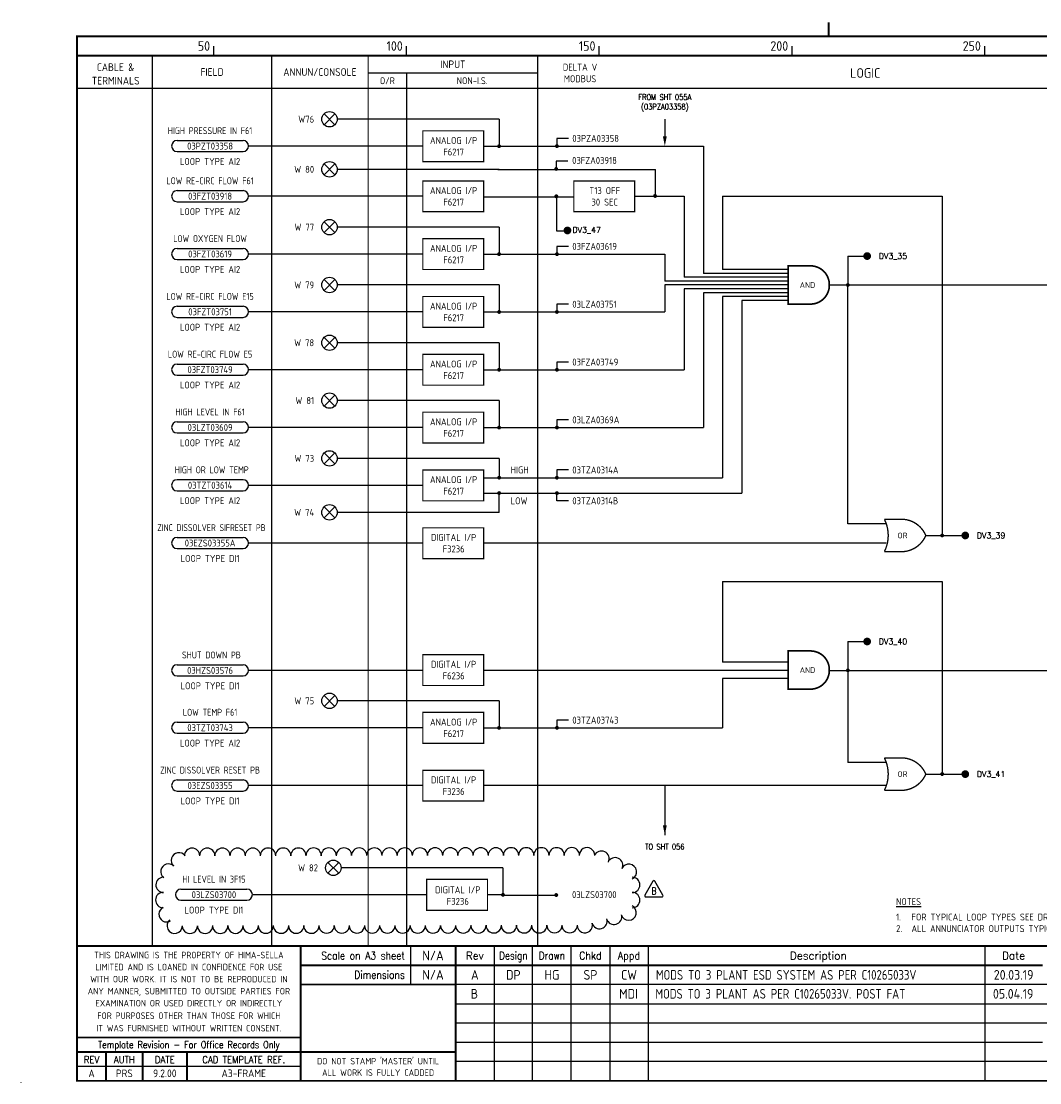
# Model space of a CAD drawing. Extents: x 0 to 408, y 0 to 275.
# Tile 1 of 2: x 0 to 264, y 0 to 275. Entities that reach past the tile are written whole.
import ezdxf
from ezdxf.enums import TextEntityAlignment as Align

# ---------------------------------------------------------------- set-up
doc = ezdxf.new("R2010")
doc.units = 0
doc.header["$LTSCALE"] = 0.25
doc.header["$MEASUREMENT"] = 0
doc.linetypes.add('HIDDEN', pattern=[0.375, 0.25, -0.125])
doc.layers.get('0').update_dxf_attribs({"color": 41, "linetype": 'CONTINUOUS'})
for name, color, linetype in [('00-DRG_FRAME', 3, 'CONTINUOUS'), ('01-DRAW', 7, 'CONTINUOUS'), ('02-TEXT', 2, 'CONTINUOUS'), ('052', 7, 'CONTINUOUS'), ('055', 7, 'CONTINUOUS'), ('055-TEXT', 2, 'CONTINUOUS')]:
    doc.layers.add(name, color=color, linetype=linetype)
doc.styles.add('ISO', font='iso.shx')
doc.styles.add('ROMAND', font='ROMAND')
doc.styles.add('ROMANS', font='romans.shx')

# ---------------------------------------------------------------- blocks, each defined once
blk = doc.blocks.new('A3-CONTRACT')
at = {"style": 'ISO'}
for tag, height, p in [('SCALE', 2.5, (106.86, 31.75)), ('DIMS', 2.5, (106.86, 26.75)), ('CONTRACT', 5, (342, 3)), ('CAD-REF', 2.5, (282, 1.75))]:
    blk.add_attdef(tag, text='', height=height, dxfattribs=at).set_placement(p, align=Align.CENTER)
for tag, p in [('TITLE_2', (303.75, 16.75)), ('TITLE_3', (303.5, 11.75))]:
    blk.add_attdef(tag, p, '', height=2.5, dxfattribs=at)
blk = doc.blocks.new('A3-REVA')
at = {"style": 'ISO'}
for tag, p in [('DESIGNED', (292, 31.75)), ('A', (117.7, 26.75)), ('DES', (127.7, 26.75)), ('DRN', (137.7, 26.75)), ('CHKD', (147.7, 26.75)), ('APPD', (157.7, 26.75)), ('DATE', (258, 26.75)), ('DRAWN', (292, 26.75)), ('CHECKED', (292, 21.75)), ('APPD', (292, 16.75)), ('DATE', (292, 11.75))]:
    blk.add_attdef(tag, text='', height=2.5, dxfattribs=at).set_placement(p, align=Align.CENTER)
blk.add_attdef('DESCRIPTION', (164.7, 26.75), '', height=2.5, dxfattribs=at)
blk = doc.blocks.new('TRI-A')
at = {"layer": '01-DRAW'}
blk.add_lwpolyline([(-0.26, 2.55), (-2.34, -1.05, 0.57735), (-2.08, -1.5), (2.08, -1.5, 0.57735), (2.34, -1.05), (0.26, 2.55, 0.57735)], format="xyb", close=True, dxfattribs=at)
at = {"layer": '02-TEXT', "color": 2, "style": 'ROMANS', "width": 0.8}
blk.add_text('B', height=1.8, dxfattribs=at).set_placement((0, 0), align=Align.MIDDLE)
blk = doc.blocks.new('*U11')
at = {"layer": '01-DRAW', "color": 0, "linetype": 'ByBlock', "lineweight": -2, "transparency": 16777216}
for centre, start, end in [((-33.64, 9.02), 0.0791, 180.0791), ((-29.7, 9.03), 0.0791, 180.0791), ((-25.76, 9.03), 0.0791, 180.0791), ((-21.82, 9.04), 0.0791, 180.0791), ((-17.88, 9.04), 0.0791, 180.0791), ((-13.94, 9.05), 0.0791, 180.0791), ((-10, 9.05), 0.0791, 180.0791), ((-6.05, 9.06), 0.0791, 180.0791), ((-2.11, 9.06), 0.0791, 180.0791), ((1.83, 9.07), 0.0791, 180.0791), ((5.77, 9.07), 0.0791, 180.0791), ((9.71, 9.08), 0.0791, 180.0791), ((13.65, 9.09), 0.0791, 180.0791), ((17.6, 9.09), 0.0791, 180.0791), ((21.54, 9.1), 0.0791, 180.0791), ((25.48, 9.1), 0.0791, 180.0791), ((29.42, 9.11), 0.0791, 180.0791), ((33.36, 9.11), 0.0791, 180.0791), ((37.3, 9.12), 0.0791, 180.0791), ((41.24, 9.12), 0.0791, 180.0791), ((45.19, 9.13), 0.0791, 180.0791), ((49.13, 9.13), 358.1782, 180.0791), ((-56.78, 7.82), 35.8555, 227.4195), ((-53.35, 8.99), 0.0791, 180.0791), ((-49.41, 9), 0.0791, 180.0791), ((-45.47, 9), 0.0791, 180.0791), ((-41.53, 9.01), 0.0791, 180.0791), ((-37.59, 9.01), 0.0791, 180.0791), ((52.87, 8.24), 334.4703, 154.4703), ((56.42, 6.54), 334.4703, 154.4703), ((-59.45, 4.92), 47.4195, 230.5584), ((59.98, 4.84), 296.1734, 154.4703), ((-60.75, 1.47), 88.977, 268.977), ((60.86, 1.46), 270, 90), ((-60.82, -2.47), 88.977, 268.977), ((60.86, -2.48), 270, 90), ((-59.97, -6.16), 116.3338, 301.046), ((59.93, -5.72), 196.1276, 62.1203), ((-57.86, -9.14), 128.3116, 0.0788), ((52.35, -7.91), 196.1276, 16.1276), ((56.14, -6.82), 196.1276, 16.1276), ((-53.92, -9.13), 180.0788, 0.0788), ((-49.97, -9.12), 180.0788, 0.0788), ((-46.03, -9.12), 180.0788, 0.0788), ((-42.09, -9.11), 180.0788, 0.0788), ((-38.15, -9.11), 180.0788, 0.0788), ((-34.21, -9.1), 180.0788, 0.0788), ((-30.27, -9.1), 180.0788, 0.0788), ((-26.32, -9.09), 180.0788, 0.0788), ((-22.38, -9.09), 180.0788, 0.0788), ((-18.44, -9.08), 180.0788, 0.0788), ((-14.5, -9.08), 180.0788, 0.0788), ((-10.56, -9.07), 180.0788, 0.0788), ((-6.62, -9.07), 180.0788, 0.0788), ((-2.68, -9.06), 180.0788, 0.0788), ((1.27, -9.05), 180.0788, 0.0788), ((5.21, -9.05), 180.0788, 0.0788), ((9.15, -9.04), 180.0788, 0.0788), ((13.09, -9.04), 180.0788, 0.0788), ((17.03, -9.03), 180.0788, 0.0788), ((20.97, -9.03), 180.0788, 0.0788), ((24.92, -9.02), 180.0788, 0.0788), ((28.86, -9.02), 180.0788, 0.0788), ((32.8, -9.01), 180.0788, 0.0788), ((36.74, -9.01), 180.0788, 0.0788), ((40.68, -9), 180.0788, 0.0788), ((44.62, -8.99), 180.0788, 0.0788), ((48.56, -8.99), 180.0788, 15.6062)]:
    blk.add_arc(centre, 2, start, end, dxfattribs=at)

msp = doc.modelspace()

# ---------------------------------------------------------------- linework, layer by layer
at = {"layer": '00-DRG_FRAME'}
for p, q in [((50, 266.5), (50, 269)), ((100, 266.5), (100, 269)), ((150, 266.5), (150, 269)), ((200, 266.5), (200, 269)), ((250, 266.5), (250, 269)), ((101.01, 35.5), (101.01, 25.5)), ((122.7, 35.5), (122.7, 0.5)), ((132.7, 0.5), (132.7, 35.5)), ((142.7, 0.5), (142.7, 35.5)), ((152.7, 35.5), (152.7, 0.5)), ((162.7, 35.5), (162.7, 0.5)), ((250, 35.5), (250, 0.5)), ((302, 25.5), (112.7, 25.5)), ((112.7, 20.5), (302, 20.5)), ((302, 15.5), (112.7, 15.5)), ((112.7, 10.5), (265, 10.5)), ((72.5, 4.25), (14.5, 4.25)), ((302, 5.5), (112.7, 5.5)), ((0, 0), (0, 0.03))]:
    msp.add_line(p, q, dxfattribs=at)
for points, const_width in [([(209.5, 271.5), (209.5, 275.18)], 0.5), ([(209.5, 271.5), (209.5, 275.18)], 0.5), ([(14.5, 266.5), (404.5, 266.5)], 0.5), ([(34, 266.5), (34, 35.5)], 0.3), ([(65, 266.5), (65, 35.5)], 0.3), ([(90, 266.5), (90, 35.5)], 0.3), ([(134, 266.5), (134, 35.5)], 0.3), ([(90, 262), (134, 262)], 0.3), ([(14.5, 258), (404.5, 258)], 0.3), ([(404.5, 35.5), (14.5, 35.5)], 0.5), ([(72.5, 0.5), (72.5, 35.5)], 0.5), ([(112.7, 0.5), (112.7, 35.5)], 0.5), ([(265, 30.5), (72.5, 30.5)], 0.5), ([(112.7, 25.5), (72.5, 25.5)], 0.5), ([(14.5, 11.75), (72.5, 11.75)], 0.5), ([(14.5, 8), (72.5, 8)], 0.5), ([(22, 0.5), (22, 8)], 0.5), ([(31.5, 0.5), (31.5, 8)], 0.5), ([(43, 0.5), (43, 8)], 0.5), ([(112.7, 8), (72.5, 8)], 0.5)]:
    msp.add_lwpolyline(points, dxfattribs=dict(at, const_width=const_width))
at = {"layer": '00-DRG_FRAME', "const_width": 0.5}
msp.add_lwpolyline([(14.5, 0.5), (404.5, 0.5), (404.5, 271.5), (14.5, 271.5)], close=True, dxfattribs=at)
at = {"layer": '00-DRG_FRAME', "linetype": 'HIDDEN', "ltscale": 20, "const_width": 0.3}
msp.add_lwpolyline([(100, 262), (100, 35.5)], dxfattribs=at)
at = {"layer": '01-DRAW'}
for p, q in [((124, 250), (82, 250)), ((124, 250), (124, 243)), ((167, 250.03), (167, 244.03)), ((104.2, 243), (59, 243)), ((120, 243.03), (177, 243.03)), ((139, 245.03), (139, 243.03)), ((142, 245.03), (139, 245.03)), ((177, 243.03), (177, 210)), ((124, 237), (82, 237)), ((123.68, 236.99), (157.51, 236.99)), ((138.8, 239.11), (138.8, 237.11)), ((141.8, 239.11), (138.8, 239.11)), ((156.7, 236.98), (164.55, 236.98)), ((164.51, 237), (164.51, 230)), ((104.2, 230), (59, 230)), ((120.01, 229.89), (137.43, 229.89)), ((137.01, 229.87), (143.5, 229.87)), ((138.91, 230.11), (138.91, 221.08)), ((164.55, 229.99), (159.26, 229.99)), ((162.8, 230), (172, 230)), ((172, 230), (172, 209)), ((182, 230), (182, 211)), ((182, 230), (238.96, 230)), ((238.96, 230), (238.96, 142)), ((124, 222), (82, 222)), ((124, 222), (124, 215)), ((138.92, 221.06), (141.54, 221.06)), ((104.2, 215), (59, 215)), ((120, 215), (167, 215)), ((139, 217), (139, 215)), ((142, 217), (139, 217)), ((167, 215), (167, 208)), ((214.5, 214.5), (219.5, 214.5)), ((214.5, 214.5), (214.5, 207.5)), ((199, 210), (177, 210)), ((199, 211), (182, 211)), ((124, 207), (82, 207)), ((124, 207), (124, 200)), ((199, 208), (167, 208)), ((199, 207), (167, 207)), ((167, 207), (167, 200)), ((199, 209), (172, 209)), ((199, 206), (172, 206)), ((172, 206), (172, 185)), ((199, 205), (177, 205)), ((177, 205), (177, 170)), ((199, 204), (182, 204)), ((182, 204), (182, 157)), ((139, 202), (139, 200)), ((142, 202), (139, 202)), ((199, 203), (187, 203)), ((187, 203), (187, 153)), ((104.2, 200), (59, 200)), ((120, 200), (167, 200)), ((124, 192), (82, 192)), ((124, 192), (124, 185)), ((104.2, 185), (59, 185)), ((120, 185), (172, 185)), ((139, 187), (139, 185)), ((142, 187), (139, 187)), ((124, 177), (82, 177)), ((124, 177), (124, 170)), ((139, 172), (139, 170)), ((142, 172), (139, 172)), ((104.2, 170), (59, 170)), ((120, 170), (177, 170)), ((124, 162), (82, 162)), ((124, 162), (124, 157)), ((120, 157), (182, 157)), ((139, 159), (139, 157)), ((142, 159), (139, 159)), ((104.2, 155), (59, 155)), ((120, 153), (187, 153)), ((124, 148), (124, 153)), ((139, 151), (139, 153)), ((142, 151), (139, 151)), ((124, 148), (82, 148)), ((234.71, 142), (244.96, 142)), ((104.2, 140), (59, 140)), ((182, 130.09), (182, 109.09)), ((182, 130.09), (238.96, 130.09)), ((238.96, 130.09), (238.96, 80.09)), ((214.5, 114.5), (219.5, 114.5)), ((214.5, 114.5), (214.5, 83.09)), ((199, 109.09), (182, 109.09)), ((104.2, 107), (59, 107)), ((199, 107), (120, 107)), ((199, 104.91), (182, 104.91)), ((182, 104.91), (182, 92.09)), ((209.68, 107), (325.95, 107)), ((124, 99.09), (82, 99.09)), ((124, 99.09), (124, 92.09)), ((139, 94.09), (139, 92.09)), ((142, 94.09), (139, 94.09)), ((104.2, 92.09), (59, 92.09)), ((120, 92.09), (182, 92.09)), ((234.71, 80.09), (244.96, 80.09)), ((104.2, 77.09), (59, 77.09)), ((167, 77.09), (167, 64.26)), ((125, 55.76), (83, 55.76)), ((125, 55.76), (125, 48.76)), ((105.2, 48.76), (60, 48.76)), ((124.99, 48.72), (121, 48.72)), ((125.03, 48.71), (138.71, 48.71))]:
    msp.add_line(p, q, dxfattribs=at)
at = {"layer": '052', "const_width": 0.5}
for points in [[(123.75, 243, 1), (124.25, 243, 1)], [(139.25, 243.03, -1), (138.75, 243.03, -1)], [(139.05, 237.11, -1), (138.55, 237.11, -1)], [(139.09, 230, -1), (138.59, 230, -1)], [(164.21, 230.09, 1), (164.71, 230.09, 1)], [(123.75, 215, 1), (124.25, 215, 1)], [(139.25, 215, -1), (138.75, 215, -1)], [(214.25, 207, 1), (214.75, 207, 1)], [(123.75, 200, 1), (124.25, 200, 1)], [(139.25, 200, -1), (138.75, 200, -1)], [(123.75, 185, 1), (124.25, 185, 1)], [(139.25, 185, -1), (138.75, 185, -1)], [(123.75, 170, 1), (124.25, 170, 1)], [(139.25, 170, -1), (138.75, 170, -1)], [(123.75, 157, 1), (124.25, 157, 1)], [(139.25, 157, -1), (138.75, 157, -1)], [(123.75, 153, -1), (124.25, 153, -1)], [(139.25, 153, 1), (138.75, 153, 1)], [(238.71, 142, 1), (239.21, 142, 1)], [(214.25, 107, 1), (214.75, 107, 1)], [(123.75, 92.09, 1), (124.25, 92.09, 1)], [(139.25, 92.09, -1), (138.75, 92.09, -1)], [(238.71, 80.09, 1), (239.21, 80.09, 1)], [(124.75, 48.76, 1), (125.25, 48.76, 1)], [(139.08, 48.71, -1), (138.58, 48.71, -1)]]:
    msp.add_lwpolyline(points, format="xyb", close=True, dxfattribs=at)
at = {"layer": '052'}
for points in [[(167.5, 245.53), (166.5, 245.53), (167, 243.03)], [(167.5, 66.76), (166.5, 66.76), (167, 64.26)]]:
    msp.add_solid(points, dxfattribs=at)
at = {"layer": '055'}
for p, q in [((78.59, 251.41), (81.41, 248.59)), ((78.59, 248.59), (81.41, 251.41)), ((40.45, 244.49), (57.56, 244.49)), ((40.45, 241.6), (57.56, 241.6)), ((78.59, 238.41), (81.41, 235.59)), ((78.59, 235.59), (81.41, 238.41)), ((40.45, 231.49), (57.56, 231.49)), ((40.45, 228.6), (57.56, 228.6)), ((78.59, 223.41), (81.41, 220.59)), ((78.59, 220.59), (81.41, 223.41)), ((40.45, 216.49), (57.56, 216.49)), ((40.45, 213.6), (57.56, 213.6)), ((78.59, 208.41), (81.41, 205.59)), ((78.59, 205.59), (81.41, 208.41)), ((209.68, 207), (325.95, 207)), ((214.5, 145), (214.5, 207)), ((40.45, 201.49), (57.56, 201.49)), ((40.45, 198.6), (57.56, 198.6)), ((78.59, 193.41), (81.41, 190.59)), ((78.59, 190.59), (81.41, 193.41)), ((40.45, 186.49), (57.56, 186.49)), ((40.45, 183.6), (57.56, 183.6)), ((78.59, 178.41), (81.41, 175.59)), ((78.59, 175.59), (81.41, 178.41)), ((40.45, 171.49), (57.56, 171.49)), ((40.45, 168.6), (57.56, 168.6)), ((78.59, 163.41), (81.41, 160.59)), ((78.59, 160.59), (81.41, 163.41)), ((40.45, 156.49), (57.56, 156.49)), ((40.45, 153.6), (57.56, 153.6)), ((78.59, 146.59), (81.41, 149.41)), ((78.59, 149.41), (81.41, 146.59)), ((224.47, 145), (214.5, 145)), ((40.45, 141.49), (57.56, 141.49)), ((40.45, 138.6), (57.56, 138.6)), ((224.47, 140), (120, 140)), ((40.45, 108.44), (57.56, 108.44)), ((40.45, 105.56), (57.56, 105.56)), ((78.59, 100.5), (81.41, 97.67)), ((78.59, 97.67), (81.41, 100.5)), ((40.45, 93.57), (57.56, 93.57)), ((40.45, 90.69), (57.56, 90.69)), ((224.47, 83.09), (214.5, 83.09)), ((40.45, 78.57), (57.56, 78.57)), ((40.45, 75.69), (57.56, 75.69)), ((224.47, 77.09), (120, 77.09)), ((79.58, 57.18), (82.41, 54.35)), ((79.58, 54.35), (82.41, 57.18)), ((41.44, 50.25), (58.55, 50.25)), ((41.44, 47.36), (58.55, 47.36))]:
    msp.add_line(p, q, dxfattribs=at)
at = {"layer": '055', "const_width": 0.315}
for points in [[(104.2, 247), (120, 247), (120, 239), (104.2, 239)], [(104.2, 234), (120, 234), (120, 226), (104.2, 226)], [(143.4, 234), (159.2, 234), (159.2, 226), (143.4, 226)], [(104.2, 211), (120, 211), (120, 219), (104.2, 219)], [(104.2, 196), (120, 196), (120, 204), (104.2, 204)], [(104.2, 181), (120, 181), (120, 189), (104.2, 189)], [(104.2, 166), (120, 166), (120, 174), (104.2, 174)], [(104.2, 151), (120, 151), (120, 159), (104.2, 159)], [(104.2, 136), (120, 136), (120, 144), (104.2, 144)], [(104.2, 103.09), (120, 103.09), (120, 111.09), (104.2, 111.09)], [(104.2, 88.09), (120, 88.09), (120, 96.09), (104.2, 96.09)], [(104.2, 73.09), (120, 73.09), (120, 81.09), (104.2, 81.09)], [(105.2, 44.76), (121, 44.76), (121, 52.76), (105.2, 52.76)]]:
    msp.add_lwpolyline(points, close=True, dxfattribs=at)
at = {"layer": '055'}
for points, const_width in [([(141.23, 221.14, 1), (142.23, 221.14, 1)], 1), ([(219, 214.5, 1), (220, 214.5, 1)], 1), ([(209.68, 206.91), (209.68, 207.09, 0.414214), (204.8, 211.96), (199, 211.96), (199, 202.04), (204.8, 202.04, 0.414214)], 0.438), ([(229.11, 137.83), (223.98, 137.83, 0.235802), (223.98, 146.18), (229.11, 146.18, -0.273487), (234.71, 142, -0.273487)], 0.35), ([(244.46, 142, 1), (245.46, 142, 1)], 1), ([(219, 114.5, 1), (220, 114.5, 1)], 1), ([(209.68, 107), (209.68, 107.17, 0.414214), (204.8, 112.04), (199, 112.04), (199, 102.13), (204.8, 102.13, 0.414214)], 0.438), ([(229.11, 75.91), (223.98, 75.91, 0.235802), (223.98, 84.26), (229.11, 84.26, -0.273487), (234.71, 80.09, -0.273487)], 0.35), ([(244.46, 80.09, 1), (245.46, 80.09, 1)], 1)]:
    msp.add_lwpolyline(points, format="xyb", close=True, dxfattribs=dict(at, const_width=const_width))
for centre in [(80, 250), (80, 237), (80, 222), (80, 207), (80, 192), (80, 177), (80, 162), (80, 148), (80, 99.09), (80.98, 55.78)]:
    msp.add_circle(centre, 2, dxfattribs=at)
for centre, start, end in [((40.45, 243.04), 90, 270), ((57.56, 243.04), 270, 90), ((40.45, 230.04), 90, 270), ((57.56, 230.04), 270, 90), ((40.45, 215.04), 90, 270), ((57.56, 215.04), 270, 90), ((40.45, 200.04), 90, 270), ((57.56, 200.04), 270, 90), ((40.45, 185.04), 90, 270), ((57.56, 185.04), 270, 90), ((40.45, 170.04), 90, 270), ((57.56, 170.04), 270, 90), ((40.45, 155.04), 90, 270), ((57.56, 155.04), 270, 90), ((40.45, 140.04), 90, 270), ((57.56, 140.04), 270, 90), ((40.45, 107), 90, 270), ((57.56, 107), 270, 90), ((40.45, 92.13), 90, 270), ((57.56, 92.13), 270, 90), ((40.45, 77.13), 90, 270), ((57.56, 77.13), 270, 90), ((41.44, 48.81), 90, 270), ((58.55, 48.81), 270, 90)]:
    msp.add_arc(centre, 1.44, start, end, dxfattribs=at)

# ---------------------------------------------------------------- block references
ref = msp.add_blockref('A3-CONTRACT', (0, 0))
ref.add_attrib('SCALE', 'N/A', dxfattribs={"height": 2.5, "style": 'ISO'}).set_placement((106.86, 31.75), align=Align.CENTER)
ref.add_attrib('DIMS', 'N/A', dxfattribs={"height": 2.5, "style": 'ISO'}).set_placement((106.86, 26.75), align=Align.CENTER)
ref.add_attrib('CAD-REF', '10265-P3-055B#NH01', dxfattribs={"height": 2.4, "style": 'ISO'}).set_placement((283.57, 1.75), align=Align.CENTER)
ref.add_attrib('TITLE_2', 'ICI SYNETIX ESD SYSTEM - No.3 AND No.7 PLANTS', (303.75, 16.75), dxfattribs={"height": 2.5, "style": 'ISO'})
ref.add_attrib('TITLE_3', 'FISHER-ROSEMOUNT - P.O. No. 99003994', (303.5, 11.75), dxfattribs={"height": 2.5, "style": 'ISO'})
ref.add_attrib('CONTRACT', 'C10265H/P3', dxfattribs={"height": 5, "style": 'ISO'}).set_placement((342, 3), align=Align.CENTER)
at = {"layer": '01-DRAW', "color": 6}
for name, p in [('*U11', (97.68, 49.88)), ('TRI-A', (164.17, 49.74))]:
    msp.add_blockref(name, p, dxfattribs=at)
at = {"layer": '055-TEXT'}
ref = msp.add_blockref('A3-REVA', (0, 0), dxfattribs=at)
ref.add_attrib('DESIGNED', 'DP', dxfattribs={"layer": '0', "height": 2.5, "style": 'ISO'}).set_placement((292, 31.75), align=Align.CENTER)
ref.add_attrib('DRAWN', 'WJB', dxfattribs={"layer": '0', "height": 2.5, "style": 'ISO'}).set_placement((292, 26.75), align=Align.CENTER)
ref.add_attrib('CHECKED', 'RPB', dxfattribs={"layer": '0', "height": 2.5, "style": 'ISO'}).set_placement((292, 21.75), align=Align.CENTER)
ref.add_attrib('APPD', 'CT', dxfattribs={"layer": '0', "height": 2.5, "style": 'ISO'}).set_placement((292, 16.75), align=Align.CENTER)
ref.add_attrib('A', 'A', dxfattribs={"layer": '0', "height": 2.5, "style": 'ISO'}).set_placement((117.7, 26.75), align=Align.CENTER)
ref.add_attrib('DES', 'DP', dxfattribs={"layer": '0', "height": 2.5, "style": 'ISO'}).set_placement((127.7, 26.75), align=Align.CENTER)
ref.add_attrib('DRN', 'HG', dxfattribs={"layer": '0', "height": 2.5, "style": 'ISO'}).set_placement((137.7, 26.75), align=Align.CENTER)
ref.add_attrib('CHKD', 'SP', dxfattribs={"layer": '0', "height": 2.5, "style": 'ISO'}).set_placement((147.7, 26.75), align=Align.CENTER)
ref.add_attrib('APPD', 'CW', dxfattribs={"layer": '0', "height": 2.5, "style": 'ISO'}).set_placement((157.7, 26.75), align=Align.CENTER)
ref.add_attrib('DESCRIPTION', 'MODS TO 3 PLANT ESD SYSTEM AS PER C10265033V', (164.7, 26.75), dxfattribs={"layer": '0', "height": 2.5, "style": 'ISO', "width": 0.9})
ref.add_attrib('DATE', '20.03.19', dxfattribs={"layer": '0', "height": 2.5, "style": 'ISO'}).set_placement((257.5, 26.75), align=Align.CENTER)
ref.add_attrib('DATE', '30.05.14', dxfattribs={"layer": '0', "height": 2.5, "style": 'ISO'}).set_placement((292, 11.75), align=Align.CENTER)
ref = msp.add_blockref('A3-REVA', (-0.12, -4.92), dxfattribs=at)
ref.add_attrib('A', 'B', dxfattribs={"layer": '0', "height": 2.5, "style": 'ISO'}).set_placement((117.58, 21.83), align=Align.CENTER)
ref.add_attrib('APPD', 'MDI', dxfattribs={"layer": '0', "height": 2.5, "style": 'ISO'}).set_placement((157.58, 21.83), align=Align.CENTER)
ref.add_attrib('DESCRIPTION', 'MODS TO 3 PLANT AS PER C10265033V. POST FAT', (164.58, 21.83), dxfattribs={"layer": '0', "height": 2.5, "style": 'ISO', "width": 0.9})
ref.add_attrib('DATE', '05.04.19', dxfattribs={"layer": '0', "height": 2.5, "style": 'ISO'}).set_placement((257.38, 21.83), align=Align.CENTER)

# ---------------------------------------------------------------- texts
at = {"layer": '00-DRG_FRAME', "style": 'ISO'}
for s, p in [('50', (49, 267.75)), ('100', (99, 267.75)), ('150', (149, 267.75)), ('200', (199, 267.75)), ('250', (249, 267.75))]:
    msp.add_text(s, height=2.5, dxfattribs=at).set_placement(p, align=Align.RIGHT)
for s, height, p in [('CABLE &', 2, (24.5, 263.5)), ('INPUT', 2, (112, 264.25)), ('DELTA V', 1.8, (145, 263.5)), ('FIELD', 2, (49.5, 262.25)), ('ANNUN/CONSOLE', 2, (77.5, 262.25)), ('MODBUS', 1.8, (145, 260.5)), ('LOGIC', 2.5, (219, 262)), ('TERMINALS', 2, (24.5, 260)), ('O/R', 1.8, (95, 260)), ('NON-I.S.', 1.8, (117, 260))]:
    msp.add_text(s, height=height, dxfattribs=at).set_placement(p, align=Align.MIDDLE)
at = {"layer": '00-DRG_FRAME', "color": 3, "style": 'ISO'}
for s, width, p in [('THIS DRAWING IS THE PROPERTY OF HIMA-SELLA', 0.9, (43.5, 33.14)), ("DO NOT STAMP 'MASTER' UNTIL", 0.95, (92.6, 5.77))]:
    msp.add_text(s, height=1.7, dxfattribs=dict(at, width=width)).set_placement(p, align=Align.MIDDLE)
at = {"layer": '00-DRG_FRAME', "color": 4, "style": 'ROMAND', "width": 0.87}
for s, p in [('Scale on A3 sheet', (99.54, 32)), ('Dimensions', (99.54, 27.01))]:
    msp.add_text(s, height=2, dxfattribs=at).set_placement(p, align=Align.RIGHT)
at = {"layer": '00-DRG_FRAME', "color": 4, "style": 'ROMAND'}
for s, p in [('Rev', (117.7, 32)), ('Description', (206.85, 32)), ('Date', (257.5, 32))]:
    msp.add_text(s, height=2, dxfattribs=at).set_placement(p, align=Align.CENTER)
for s, width, p in [('Design', 0.85, (127.7, 32)), ('Drawn', 0.85, (137.7, 32)), ('Chkd', 0.9, (147.7, 32)), ('Appd', 0.9, (157.7, 32))]:
    msp.add_text(s, height=2, dxfattribs=dict(at, width=width)).set_placement(p, align=Align.CENTER)
at = {"layer": '00-DRG_FRAME', "color": 3, "style": 'ISO'}
for s, width, p in [('LIMITED AND IS LOANED IN CONFIDENCE FOR USE', 0.9, (43.5, 30.02)), ('WITH OUR WORK. IT IS NOT TO BE REPRODUCED IN', 0.87, (43.5, 26.89)), ('ANY MANNER, SUBMITTED TO OUTSIDE PARTIES FOR', 0.87, (43.5, 23.76)), ('EXAMINATION OR USED DIRECTLY OR INDIRECTLY', 0.9, (43.5, 20.64)), ('FOR PURPOSES OTHER THAN THOSE FOR WHICH', 0.9, (43.5, 17.41)), ('IT WAS FURNISHED WITHOUT WRITTEN CONSENT.', 0.9, (43.5, 14.16))]:
    msp.add_text(s, height=1.7, dxfattribs=dict(at, width=width)).set_placement(p, align=Align.MIDDLE_CENTER)
at = {"layer": '00-DRG_FRAME', "color": 4, "style": 'ROMAND'}
for s, width, p in [('Template Revision - For Office Records Only', 0.85, (43.5, 9.62)), ('REV', 0.9, (18.25, 6)), ('AUTH', 0.9, (26.75, 6)), ('DATE', 0.9, (37.25, 6)), ('CAD TEMPLATE REF.', 0.9, (57.75, 6))]:
    msp.add_text(s, height=1.8, dxfattribs=dict(at, width=width)).set_placement(p, align=Align.MIDDLE)
at = {"layer": '00-DRG_FRAME', "color": 41, "style": 'ISO'}
for s, p in [('A', (18.25, 1.45)), ('PRS', (26.75, 1.45)), ('9.2.00', (37.25, 1.45)), ('A3-FRAME', (57.75, 1.45))]:
    msp.add_text(s, height=2, dxfattribs=at).set_placement(p, align=Align.CENTER)
at = {"layer": '00-DRG_FRAME', "color": 3, "style": 'ISO'}
msp.add_text('ALL WORK IS FULLY CADDED', height=1.7, dxfattribs=at).set_placement((92.6, 2.64), align=Align.MIDDLE_CENTER)
at = {"layer": '02-TEXT', "style": 'ISO'}
for s, p in [('%%UNOTES', (227, 47)), ('1.', (227, 43)), ('FOR TYPICAL LOOP TYPES SEE DRGS C10265H/070 & 071', (231, 43)), ('2.', (227, 40)), ('ALL ANNUNCIATOR OUTPUTS TYPICAL LOOP TYPE DO3', (231, 40))]:
    msp.add_text(s, height=1.8, dxfattribs=at).set_placement(p, align=Align.MIDDLE_LEFT)
at = {"layer": '052', "style": 'ROMANS', "width": 0.8, "flags": 8}
for p in [(167, 245.53), (167, 66.76)]:
    msp.add_attdef('CN1', p, '1', height=0.0025, rotation=270, dxfattribs=at)
at = {"layer": '055-TEXT', "style": 'ISO'}
for s, p in [('W76', (76, 250.01)), ('W 80', (76, 237.01)), ('W 77', (76, 222.01)), ('W 79', (76, 207.01)), ('W 78', (76, 192.01)), ('W 81', (76, 177.01)), ('W 73', (76, 162.01)), ('W 74', (76, 147.99)), ('W 75', (76, 99.09)), ('W 82', (77, 55.77))]:
    msp.add_text(s, height=1.8, dxfattribs=at).set_placement(p, align=Align.MIDDLE_RIGHT)
for s, width, p in [('HIGH PRESSURE IN F61', 0.8, (49, 247.04)), ('LOW RE-CIRC FLOW F61', 0.8, (49, 234.04)), ('LOW OXYGEN FLOW', 0.8, (49, 219.04)), ('LOW RE-CIRC FLOW E15', 0.8, (49, 204.04)), ('LOW RE-CIRC FLOW E5', 0.8, (49, 189.04)), ('HIGH LEVEL IN F61', 0.8, (49, 174.04)), ('HIGH OR LOW TEMP', 0.8, (49.44, 159.04)), ('ZINC DISSOLVER SIFRESET PB', 0.75, (49.35, 144.04)), ('SHUT DOWN PB', 0.8, (49.35, 111)), ('LOW TEMP F61', 0.8, (49, 96.13)), ('ZINC DISSOLVER RESET PB', 0.8, (49, 81.13)), ('HI LEVEL IN 3F15', 0.8, (50, 52.81))]:
    msp.add_text(s, height=1.8, dxfattribs=dict(at, width=width)).set_placement(p, align=Align.MIDDLE)
for s, height, p in [('ANALOG I/P', 1.8, (112.2, 244.5)), ('03PZT03358', 1.8, (49, 243.04)), ('F6217', 1.8, (112.2, 241.5)), ('LOOP TYPE AI2', 1.8, (49, 239.04)), ('ANALOG I/P', 1.8, (112.2, 231.5)), ('T13 OFF', 1.8, (151.4, 231.5)), ('03FZT03918', 1.8, (49, 230.04)), ('F6217', 1.8, (112.2, 228.5)), ('30 SEC', 1.8, (151.4, 228.5)), ('LOOP TYPE AI2', 1.8, (49, 226.04)), ('ANALOG I/P', 1.8, (112.2, 216.5)), ('03FZT03619', 1.8, (49, 215.04)), ('LOOP TYPE AI2', 1.8, (49, 211.04)), ('F6217', 1.8, (112.2, 213.5)), ('AND', 1.5, (204, 207)), ('03FZT03751', 1.8, (49, 200.04)), ('ANALOG I/P', 1.8, (112.2, 201.5)), ('F6217', 1.8, (112.2, 198.5)), ('LOOP TYPE AI2', 1.8, (49, 196.04)), ('ANALOG I/P', 1.8, (112.2, 186.5)), ('03FZT03749', 1.8, (49, 185.04)), ('F6217', 1.8, (112.2, 183.5)), ('LOOP TYPE AI2', 1.8, (49, 181.04)), ('03LZT03609', 1.8, (49, 170.04)), ('ANALOG I/P', 1.8, (112.2, 171.5)), ('F6217', 1.8, (112.2, 168.5)), ('LOOP TYPE AI2', 1.8, (49, 166.04)), ('ANALOG I/P', 1.8, (112.2, 156.5)), ('03TZT03614', 1.8, (49, 155.04)), ('F6217', 1.8, (112.2, 153.5)), ('LOOP TYPE AI2', 1.8, (49, 151.04)), ('03EZS03355A', 1.8, (49, 140.04)), ('DIGITAL I/P', 1.8, (112.2, 141.5)), ('OR', 1.5, (228.69, 142)), ('F3236', 1.8, (112.2, 138.5)), ('LOOP TYPE DI1', 1.8, (49, 136.04)), ('03HZS03576', 1.8, (49, 107)), ('DIGITAL I/P', 1.8, (112.2, 108.59)), ('AND', 1.5, (204, 107.09)), ('F6236', 1.8, (112.2, 105.59)), ('LOOP TYPE DI1', 1.8, (49, 103)), ('ANALOG I/P', 1.8, (112.2, 93.59)), ('03TZT03743', 1.8, (49, 92.13)), ('F6217', 1.8, (112.2, 90.59)), ('LOOP TYPE AI2', 1.8, (49, 88.13)), ('OR', 1.5, (228.69, 80.09)), ('03EZS03355', 1.8, (49, 77.13)), ('DIGITAL I/P', 1.8, (112.2, 78.59)), ('F3236', 1.8, (112.2, 75.59)), ('LOOP TYPE DI1', 1.8, (49, 73.13)), ('03LZS03700', 1.8, (50, 48.81)), ('DIGITAL I/P', 1.8, (113.28, 50.06)), ('F3236', 1.8, (113.28, 47.06)), ('LOOP TYPE DI1', 1.8, (50, 44.81))]:
    msp.add_text(s, height=height, dxfattribs=at).set_placement(p, align=Align.MIDDLE)
at = {"layer": '055-TEXT'}
for s, height, style, p in [('03PZA03358', 1.8, 'ISO', (143, 245.03)), ('03FZA03918', 1.8, 'ISO', (142.95, 239.31)), ('DV3_47', 1.5, 'ROMANS', (143.02, 221.29)), ('03FZA03619', 1.8, 'ISO', (143, 217)), ('DV3_35', 1.5, 'ROMANS', (222.5, 214.5)), ('03LZA03751', 1.8, 'ISO', (143, 202)), ('03FZA03749', 1.8, 'ISO', (143, 187)), ('03LZA0369A', 1.8, 'ISO', (143, 172)), ('HIGH', 1.8, 'ISO', (127, 159)), ('03TZA0314A', 1.8, 'ISO', (143, 159)), ('LOW', 1.8, 'ISO', (127, 151)), ('03TZA0314B', 1.8, 'ISO', (143, 151)), ('DV3_39', 1.5, 'ROMANS', (247.96, 142)), ('DV3_40', 1.5, 'ROMANS', (222.5, 114.5)), ('03TZA03743', 1.8, 'ISO', (143, 94.09)), ('DV3_41', 1.5, 'ROMANS', (247.96, 80.09)), ('03LZS03700', 1.8, 'ISO', (142.92, 48.81))]:
    msp.add_text(s, height=height, dxfattribs=dict(at, style=style)).set_placement(p, align=Align.MIDDLE_LEFT)
at = {"layer": '055-TEXT', "char_height": 1.5, "width": 33, "attachment_point": 2, "style": 'ROMANS'}
for s, insert in [('{\\W0.8;FROM SHT 055A\\P(03PZA03358)}', (167, 256.5)), ('{\\W0.8;TO SHT 056}', (167, 62))]:
    msp.add_mtext(s, dxfattribs=dict(at, insert=insert))

doc.saveas('drawing.dxf')
